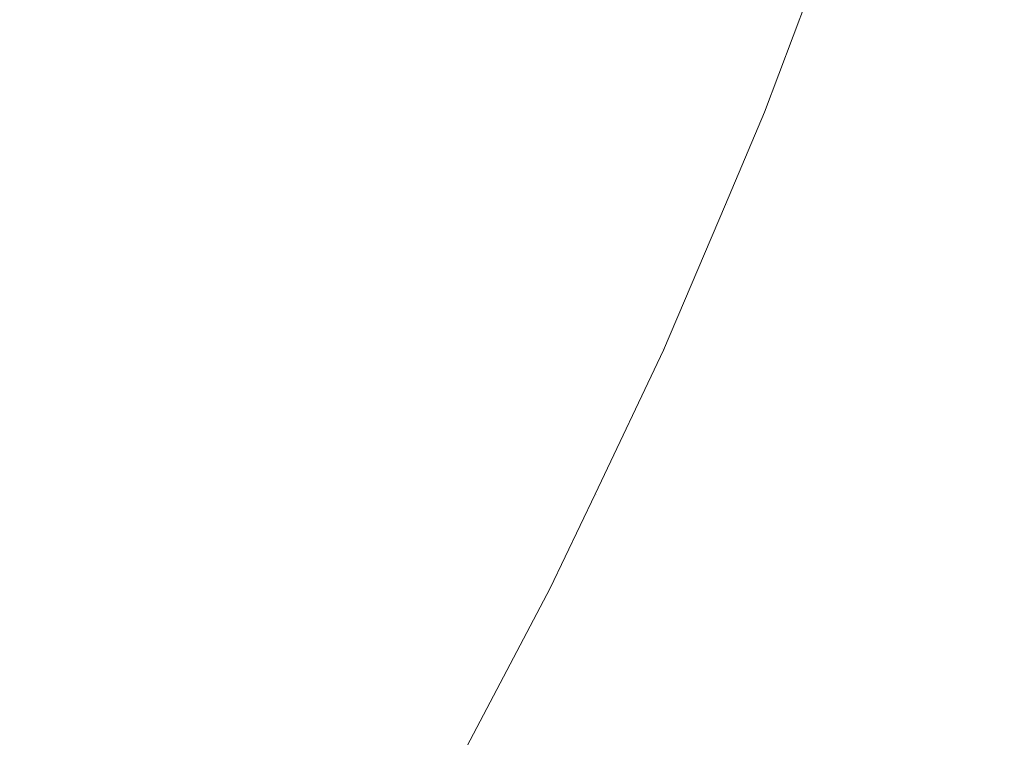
# Model space of a CAD drawing. Header units: centimetres. Extents: x -35.1 to 36.2, y 3.4 to 5.2.
# Tile 244 of 256: x 12.2371 to 12.2637, y 3.826 to 3.8453. Entities that reach past the tile are written whole.
import ezdxf

# ---------------------------------------------------------------- set-up
doc = ezdxf.new("R2010")
doc.units = ezdxf.units.CM
doc.header["$LTSCALE"] = 2.54
doc.layers.add('Lucido design-1', color=7, linetype='Continuous')

# ---------------------------------------------------------------- blocks, each defined once
blk = doc.blocks.new('Gruppo-4-1')
at = {"color": 7, "linetype": 'Continuous', "lineweight": 9}
blk.add_3dface([(-34.952766, 5.100212, -1872.215514), (-34.952766, 3.500212, -1872.215514), (36.079692, 3.500212, -1872.215514), (36.079692, 5.100212, -1872.215514)], dxfattribs=at)
for points, invisible_edges in [([(36.079692, 5.100212, -1873.015514), (36.079692, 3.500212, -1873.015514), (12.189936, 3.635582, -1873.015514), (12.20771, 3.643118, -1873.015514)], 10), ([(36.079692, 5.100212, -1873.015514), (12.20771, 3.643118, -1873.015514), (12.224572, 3.651133, -1873.015514)], 9), ([(36.079692, 5.100212, -1873.015514), (12.224572, 3.651133, -1873.015514), (12.22936, 3.653664, -1873.015514)], 9), ([(12.22936, 3.653664, -1873.015514), (12.240507, 3.659557, -1873.015514), (36.079692, 5.100212, -1873.015514)], 10), ([(36.079692, 5.100212, -1873.015514), (12.240507, 3.659557, -1873.015514), (12.255509, 3.668325, -1873.015514)], 9), ([(36.079692, 5.100212, -1873.015514), (12.255509, 3.668325, -1873.015514), (12.269585, 3.677377, -1873.015514)], 9), ([(12.253283, 3.849223, -1872.685667), (12.254184, 3.849041, -1872.687998), (12.252776, 3.845293, -1872.687998), (12.251879, 3.845488, -1872.685667)], 15), ([(12.253594, 3.845114, -1872.690331), (12.252776, 3.845293, -1872.687998), (12.254184, 3.849041, -1872.687998), (12.255007, 3.848875, -1872.690331)], 15), ([(12.255007, 3.848875, -1872.690331), (12.255752, 3.848724, -1872.692664), (12.254335, 3.844953, -1872.692664), (12.253594, 3.845114, -1872.690331)], 15), ([(12.235365, 3.845233, -1872.660793), (12.2368, 3.848776, -1872.660793), (12.238562, 3.848392, -1872.662952), (12.237117, 3.844823, -1872.662952)], 15), ([(12.255, 3.844808, -1872.694993), (12.254335, 3.844953, -1872.692664), (12.255752, 3.848724, -1872.692664), (12.256421, 3.848589, -1872.694993)], 15), ([(12.237117, 3.844823, -1872.662952), (12.238562, 3.848392, -1872.662952), (12.240248, 3.848024, -1872.665138), (12.238792, 3.84443, -1872.665138)], 15), ([(12.256421, 3.848589, -1872.694993), (12.257013, 3.84847, -1872.697318), (12.255589, 3.844679, -1872.697318), (12.255, 3.844808, -1872.694993)], 15), ([(12.256104, 3.844567, -1872.699636), (12.255589, 3.844679, -1872.697318), (12.257013, 3.84847, -1872.697318), (12.257531, 3.848365, -1872.699636)], 15), ([(12.257531, 3.848365, -1872.699636), (12.257975, 3.848275, -1872.701944), (12.256545, 3.844471, -1872.701944), (12.256104, 3.844567, -1872.699636)], 15), ([(12.256914, 3.84439, -1872.704243), (12.256545, 3.844471, -1872.701944), (12.257975, 3.848275, -1872.701944), (12.258346, 3.8482, -1872.704243)], 15), ([(12.258346, 3.8482, -1872.704243), (12.258647, 3.84814, -1872.706529), (12.257213, 3.844325, -1872.706529), (12.256914, 3.84439, -1872.704243)], 15), ([(12.257443, 3.844275, -1872.7088), (12.257213, 3.844325, -1872.706529), (12.258647, 3.84814, -1872.706529), (12.258878, 3.848093, -1872.7088)], 15), ([(12.258878, 3.848093, -1872.7088), (12.259041, 3.84806, -1872.711056), (12.257605, 3.84424, -1872.711056), (12.257443, 3.844275, -1872.7088)], 15), ([(12.238792, 3.84443, -1872.665138), (12.240248, 3.848024, -1872.665138), (12.241856, 3.847674, -1872.66735), (12.240391, 3.844055, -1872.66735)], 15), ([(12.257749, 3.844209, -1872.917089), (12.257193, 3.842847, -1872.915514), (12.259149, 3.848042, -1872.915514), (12.259185, 3.848031, -1872.917089)], 13), ([(12.259149, 3.848042, -1872.915514), (12.257193, 3.842847, -1872.915514), (12.257193, 3.842847, -1872.715514), (12.259149, 3.848042, -1872.715514)], 10), ([(12.259137, 3.848041, -1872.713294), (12.259149, 3.848042, -1872.715514), (12.257193, 3.842847, -1872.715514), (12.257701, 3.844219, -1872.713294)], 13), ([(12.257701, 3.844219, -1872.713294), (12.257605, 3.84424, -1872.711056), (12.259041, 3.84806, -1872.711056), (12.259137, 3.848041, -1872.713294)], 15), ([(12.259185, 3.848031, -1872.917089), (12.259234, 3.848021, -1872.918688), (12.257797, 3.844198, -1872.918688), (12.257749, 3.844209, -1872.917089)], 15), ([(12.257881, 3.84418, -1872.920311), (12.257797, 3.844198, -1872.918688), (12.259234, 3.848021, -1872.918688), (12.259318, 3.848004, -1872.920311)], 15), ([(12.259318, 3.848004, -1872.920311), (12.259438, 3.84798, -1872.921959), (12.258, 3.844154, -1872.921959), (12.257881, 3.84418, -1872.920311)], 15), ([(12.258156, 3.84412, -1872.923631), (12.258, 3.844154, -1872.921959), (12.259438, 3.84798, -1872.921959), (12.259595, 3.847948, -1872.923631)], 15), ([(12.259595, 3.847948, -1872.923631), (12.259792, 3.847908, -1872.925326), (12.258353, 3.844077, -1872.925326), (12.258156, 3.84412, -1872.923631)], 15), ([(12.258589, 3.844025, -1872.927046), (12.258353, 3.844077, -1872.925326), (12.259792, 3.847908, -1872.925326), (12.260031, 3.84786, -1872.927046)], 15), ([(12.260031, 3.84786, -1872.927046), (12.260312, 3.847803, -1872.928788), (12.258869, 3.843964, -1872.928788), (12.258589, 3.844025, -1872.927046)], 15), ([(12.240391, 3.844055, -1872.66735), (12.241856, 3.847674, -1872.66735), (12.243386, 3.84734, -1872.669585), (12.241912, 3.843698, -1872.669585)], 15), ([(12.259194, 3.843894, -1872.930554), (12.258869, 3.843964, -1872.928788), (12.260312, 3.847803, -1872.928788), (12.260638, 3.847737, -1872.930554)], 15), ([(12.260638, 3.847737, -1872.930554), (12.261011, 3.847662, -1872.932342), (12.259564, 3.843813, -1872.932342), (12.259194, 3.843894, -1872.930554)], 15), ([(12.259983, 3.843721, -1872.934153), (12.259564, 3.843813, -1872.932342), (12.261011, 3.847662, -1872.932342), (12.261432, 3.847577, -1872.934153)], 15), ([(12.261432, 3.847577, -1872.934153), (12.261904, 3.847482, -1872.935985), (12.260452, 3.843619, -1872.935985), (12.259983, 3.843721, -1872.934153)], 15), ([(12.243355, 3.84336, -1872.67184), (12.241912, 3.843698, -1872.669585), (12.243386, 3.84734, -1872.669585), (12.244838, 3.847024, -1872.67184)], 15), ([(12.260973, 3.843505, -1872.937837), (12.260452, 3.843619, -1872.935985), (12.261904, 3.847482, -1872.935985), (12.262428, 3.847376, -1872.937837)], 15), ([(12.262428, 3.847376, -1872.937837), (12.263006, 3.847259, -1872.939711), (12.261549, 3.84338, -1872.939711), (12.260973, 3.843505, -1872.937837)], 15), ([(12.244838, 3.847024, -1872.67184), (12.24621, 3.846724, -1872.674113), (12.244719, 3.84304, -1872.674113), (12.243355, 3.84336, -1872.67184)], 15), ([(12.26218, 3.843242, -1872.941603), (12.261549, 3.84338, -1872.939711), (12.263006, 3.847259, -1872.939711), (12.263641, 3.847131, -1872.941603)], 15), ([(12.263641, 3.847131, -1872.941603), (12.264335, 3.846991, -1872.943514), (12.26287, 3.843092, -1872.943514), (12.26218, 3.843242, -1872.941603)], 15), ([(12.263619, 3.842929, -1872.945443), (12.26287, 3.843092, -1872.943514), (12.264335, 3.846991, -1872.943514), (12.265088, 3.846838, -1872.945443)], 15), ([(12.265088, 3.846838, -1872.945443), (12.265905, 3.846673, -1872.947388), (12.264431, 3.842752, -1872.947388), (12.263619, 3.842929, -1872.945443)], 15), ([(12.246004, 3.842739, -1872.676402), (12.244719, 3.84304, -1872.674113), (12.24621, 3.846724, -1872.674113), (12.247503, 3.846442, -1872.676402)], 15), ([(12.247503, 3.846442, -1872.676402), (12.248716, 3.846178, -1872.678705), (12.247209, 3.842456, -1872.678705), (12.246004, 3.842739, -1872.676402)], 15), ([(12.248336, 3.842192, -1872.681018), (12.247209, 3.842456, -1872.678705), (12.248716, 3.846178, -1872.678705), (12.24985, 3.845931, -1872.681018)], 15), ([(12.24985, 3.845931, -1872.681018), (12.250904, 3.845701, -1872.683339), (12.249384, 3.841946, -1872.683339), (12.248336, 3.842192, -1872.681018)], 15), ([(12.250353, 3.841719, -1872.685667), (12.249384, 3.841946, -1872.683339), (12.250904, 3.845701, -1872.683339), (12.251879, 3.845488, -1872.685667)], 15), ([(12.251879, 3.845488, -1872.685667), (12.252776, 3.845293, -1872.687998), (12.251244, 3.84151, -1872.687998), (12.250353, 3.841719, -1872.685667)], 15), ([(12.252058, 3.841319, -1872.690331), (12.251244, 3.84151, -1872.687998), (12.252776, 3.845293, -1872.687998), (12.253594, 3.845114, -1872.690331)], 15), ([(12.253594, 3.845114, -1872.690331), (12.254335, 3.844953, -1872.692664), (12.252794, 3.841147, -1872.692664), (12.252058, 3.841319, -1872.690331)], 15), ([(12.253455, 3.840992, -1872.694993), (12.252794, 3.841147, -1872.692664), (12.254335, 3.844953, -1872.692664), (12.255, 3.844808, -1872.694993)], 15), ([(12.238792, 3.84443, -1872.665138), (12.237216, 3.840804, -1872.665138), (12.235552, 3.841223, -1872.662952), (12.237117, 3.844823, -1872.662952)], 15), ([(12.255, 3.844808, -1872.694993), (12.255589, 3.844679, -1872.697318), (12.25404, 3.840854, -1872.697318), (12.253455, 3.840992, -1872.694993)], 15), ([(12.254552, 3.840734, -1872.699636), (12.25404, 3.840854, -1872.697318), (12.255589, 3.844679, -1872.697318), (12.256104, 3.844567, -1872.699636)], 15), ([(12.240391, 3.844055, -1872.66735), (12.238804, 3.840405, -1872.66735), (12.237216, 3.840804, -1872.665138), (12.238792, 3.84443, -1872.665138)], 15), ([(12.256104, 3.844567, -1872.699636), (12.256545, 3.844471, -1872.701944), (12.254991, 3.840632, -1872.701944), (12.254552, 3.840734, -1872.699636)], 15), ([(12.255358, 3.840545, -1872.704243), (12.254991, 3.840632, -1872.701944), (12.256545, 3.844471, -1872.701944), (12.256914, 3.84439, -1872.704243)], 15), ([(12.256914, 3.84439, -1872.704243), (12.257213, 3.844325, -1872.706529), (12.255655, 3.840476, -1872.706529), (12.255358, 3.840545, -1872.704243)], 15), ([(12.255883, 3.840422, -1872.7088), (12.255655, 3.840476, -1872.706529), (12.257213, 3.844325, -1872.706529), (12.257443, 3.844275, -1872.7088)], 15), ([(12.257443, 3.844275, -1872.7088), (12.257605, 3.84424, -1872.711056), (12.256044, 3.840385, -1872.711056), (12.255883, 3.840422, -1872.7088)], 15), ([(12.25614, 3.840362, -1872.713294), (12.256044, 3.840385, -1872.711056), (12.257605, 3.84424, -1872.711056), (12.257701, 3.844219, -1872.713294)], 15), ([(12.25614, 3.840362, -1872.713294), (12.257701, 3.844219, -1872.713294), (12.257193, 3.842847, -1872.715514)], 11), ([(12.257749, 3.844209, -1872.917089), (12.257797, 3.844198, -1872.918688), (12.256236, 3.84034, -1872.918688), (12.256187, 3.840351, -1872.917089)], 15), ([(12.257193, 3.842847, -1872.915514), (12.257749, 3.844209, -1872.917089), (12.256187, 3.840351, -1872.917089)], 11), ([(12.256318, 3.84032, -1872.920311), (12.256236, 3.84034, -1872.918688), (12.257797, 3.844198, -1872.918688), (12.257881, 3.84418, -1872.920311)], 15), ([(12.257881, 3.84418, -1872.920311), (12.258, 3.844154, -1872.921959), (12.256437, 3.840293, -1872.921959), (12.256318, 3.84032, -1872.920311)], 15), ([(12.256592, 3.840256, -1872.923631), (12.256437, 3.840293, -1872.921959), (12.258, 3.844154, -1872.921959), (12.258156, 3.84412, -1872.923631)], 15), ([(12.258156, 3.84412, -1872.923631), (12.258353, 3.844077, -1872.925326), (12.256787, 3.84021, -1872.925326), (12.256592, 3.840256, -1872.923631)], 15), ([(12.241912, 3.843698, -1872.669585), (12.240315, 3.840025, -1872.669585), (12.238804, 3.840405, -1872.66735), (12.240391, 3.844055, -1872.66735)], 15), ([(12.257023, 3.840155, -1872.927046), (12.256787, 3.84021, -1872.925326), (12.258353, 3.844077, -1872.925326), (12.258589, 3.844025, -1872.927046)], 15), ([(12.258589, 3.844025, -1872.927046), (12.258869, 3.843964, -1872.928788), (12.257301, 3.84009, -1872.928788), (12.257023, 3.840155, -1872.927046)], 15), ([(12.257623, 3.840014, -1872.930554), (12.257301, 3.84009, -1872.928788), (12.258869, 3.843964, -1872.928788), (12.259194, 3.843894, -1872.930554)], 15), ([(12.259194, 3.843894, -1872.930554), (12.259564, 3.843813, -1872.932342), (12.257992, 3.839928, -1872.932342), (12.257623, 3.840014, -1872.930554)], 15), ([(12.241748, 3.839665, -1872.67184), (12.240315, 3.840025, -1872.669585), (12.241912, 3.843698, -1872.669585), (12.243355, 3.84336, -1872.67184)], 15), ([(12.258408, 3.83983, -1872.934153), (12.257992, 3.839928, -1872.932342), (12.259564, 3.843813, -1872.932342), (12.259983, 3.843721, -1872.934153)], 15), ([(12.259983, 3.843721, -1872.934153), (12.260452, 3.843619, -1872.935985), (12.258874, 3.839721, -1872.935985), (12.258408, 3.83983, -1872.934153)], 15), ([(12.259392, 3.839599, -1872.937837), (12.258874, 3.839721, -1872.935985), (12.260452, 3.843619, -1872.935985), (12.260973, 3.843505, -1872.937837)], 15), ([(12.243355, 3.84336, -1872.67184), (12.244719, 3.84304, -1872.674113), (12.243103, 3.839324, -1872.674113), (12.241748, 3.839665, -1872.67184)], 15), ([(12.260973, 3.843505, -1872.937837), (12.261549, 3.84338, -1872.939711), (12.259964, 3.839465, -1872.939711), (12.259392, 3.839599, -1872.937837)], 15), ([(12.260592, 3.839318, -1872.941603), (12.259964, 3.839465, -1872.939711), (12.261549, 3.84338, -1872.939711), (12.26218, 3.843242, -1872.941603)], 15), ([(12.24438, 3.839003, -1872.676402), (12.243103, 3.839324, -1872.674113), (12.244719, 3.84304, -1872.674113), (12.246004, 3.842739, -1872.676402)], 15), ([(12.26218, 3.843242, -1872.941603), (12.26287, 3.843092, -1872.943514), (12.261277, 3.839158, -1872.943514), (12.260592, 3.839318, -1872.941603)], 15), ([(12.262022, 3.838983, -1872.945443), (12.261277, 3.839158, -1872.943514), (12.26287, 3.843092, -1872.943514), (12.263619, 3.842929, -1872.945443)], 15), ([(12.256187, 3.840351, -1872.917089), (12.256139, 3.840368, -1872.915514), (12.257193, 3.842847, -1872.915514)], 9), ([(12.256139, 3.840368, -1872.715514), (12.257193, 3.842847, -1872.715514), (12.257193, 3.842847, -1872.915514), (12.256139, 3.840368, -1872.915514)], 10), ([(12.257193, 3.842847, -1872.715514), (12.256139, 3.840368, -1872.715514), (12.25614, 3.840362, -1872.713294)], 10), ([(12.263619, 3.842929, -1872.945443), (12.264431, 3.842752, -1872.947388), (12.262829, 3.838794, -1872.947388), (12.262022, 3.838983, -1872.945443)], 15), ([(12.246004, 3.842739, -1872.676402), (12.247209, 3.842456, -1872.678705), (12.245578, 3.838702, -1872.678705), (12.24438, 3.839003, -1872.676402)], 15), ([(12.263699, 3.83859, -1872.949348), (12.262829, 3.838794, -1872.947388), (12.264431, 3.842752, -1872.947388), (12.265307, 3.842561, -1872.949348)], 15), ([(12.246697, 3.838421, -1872.681018), (12.245578, 3.838702, -1872.678705), (12.247209, 3.842456, -1872.678705), (12.248336, 3.842192, -1872.681018)], 15), ([(12.248336, 3.842192, -1872.681018), (12.249384, 3.841946, -1872.683339), (12.247738, 3.838159, -1872.683339), (12.246697, 3.838421, -1872.681018)], 15), ([(12.248701, 3.837917, -1872.685667), (12.247738, 3.838159, -1872.683339), (12.249384, 3.841946, -1872.683339), (12.250353, 3.841719, -1872.685667)], 15), ([(12.250353, 3.841719, -1872.685667), (12.251244, 3.84151, -1872.687998), (12.249586, 3.837695, -1872.687998), (12.248701, 3.837917, -1872.685667)], 15), ([(12.250394, 3.837492, -1872.690331), (12.249586, 3.837695, -1872.687998), (12.251244, 3.84151, -1872.687998), (12.252058, 3.841319, -1872.690331)], 15), ([(12.233864, 3.837594, -1872.662952), (12.235552, 3.841223, -1872.662952), (12.237216, 3.840804, -1872.665138), (12.235516, 3.83715, -1872.665138)], 15), ([(12.252058, 3.841319, -1872.690331), (12.252794, 3.841147, -1872.692664), (12.251126, 3.837308, -1872.692664), (12.250394, 3.837492, -1872.690331)], 15), ([(12.251782, 3.837143, -1872.694993), (12.251126, 3.837308, -1872.692664), (12.252794, 3.841147, -1872.692664), (12.253455, 3.840992, -1872.694993)], 15), ([(12.253455, 3.840992, -1872.694993), (12.25404, 3.840854, -1872.697318), (12.252363, 3.836997, -1872.697318), (12.251782, 3.837143, -1872.694993)], 15), ([(12.235516, 3.83715, -1872.665138), (12.237216, 3.840804, -1872.665138), (12.238804, 3.840405, -1872.66735), (12.237093, 3.836726, -1872.66735)], 15), ([(12.252872, 3.836869, -1872.699636), (12.252363, 3.836997, -1872.697318), (12.25404, 3.840854, -1872.697318), (12.254552, 3.840734, -1872.699636)], 15), ([(12.254552, 3.840734, -1872.699636), (12.254991, 3.840632, -1872.701944), (12.253307, 3.836759, -1872.701944), (12.252872, 3.836869, -1872.699636)], 15), ([(12.237093, 3.836726, -1872.66735), (12.238804, 3.840405, -1872.66735), (12.240315, 3.840025, -1872.669585), (12.238593, 3.836323, -1872.669585)], 15), ([(12.253672, 3.836668, -1872.704243), (12.253307, 3.836759, -1872.701944), (12.254991, 3.840632, -1872.701944), (12.255358, 3.840545, -1872.704243)], 15), ([(12.255358, 3.840545, -1872.704243), (12.255655, 3.840476, -1872.706529), (12.253967, 3.836593, -1872.706529), (12.253672, 3.836668, -1872.704243)], 15), ([(12.254194, 3.836536, -1872.7088), (12.253967, 3.836593, -1872.706529), (12.255655, 3.840476, -1872.706529), (12.255883, 3.840422, -1872.7088)], 15), ([(12.255883, 3.840422, -1872.7088), (12.256044, 3.840385, -1872.711056), (12.254354, 3.836496, -1872.711056), (12.254194, 3.836536, -1872.7088)], 15), ([(12.254449, 3.836472, -1872.713294), (12.254354, 3.836496, -1872.711056), (12.256044, 3.840385, -1872.711056), (12.25614, 3.840362, -1872.713294)], 15), ([(12.256139, 3.840368, -1872.715514), (12.25447, 3.836441, -1872.715514), (12.254449, 3.836472, -1872.713294)], 10), ([(12.254449, 3.836472, -1872.713294), (12.25614, 3.840362, -1872.713294), (12.256139, 3.840368, -1872.715514)], 11), ([(12.254496, 3.83646, -1872.917089), (12.25447, 3.836441, -1872.915514), (12.256139, 3.840368, -1872.915514)], 9), ([(12.256139, 3.840368, -1872.915514), (12.25447, 3.836441, -1872.915514), (12.25447, 3.836441, -1872.715514), (12.256139, 3.840368, -1872.715514)], 10), ([(12.256139, 3.840368, -1872.915514), (12.256187, 3.840351, -1872.917089), (12.254496, 3.83646, -1872.917089)], 11), ([(12.256187, 3.840351, -1872.917089), (12.256236, 3.84034, -1872.918688), (12.254544, 3.836448, -1872.918688), (12.254496, 3.83646, -1872.917089)], 15), ([(12.254626, 3.836428, -1872.920311), (12.254544, 3.836448, -1872.918688), (12.256236, 3.84034, -1872.918688), (12.256318, 3.84032, -1872.920311)], 15), ([(12.256318, 3.84032, -1872.920311), (12.256437, 3.840293, -1872.921959), (12.254744, 3.836398, -1872.921959), (12.254626, 3.836428, -1872.920311)], 15), ([(12.254899, 3.836359, -1872.923631), (12.254744, 3.836398, -1872.921959), (12.256437, 3.840293, -1872.921959), (12.256592, 3.840256, -1872.923631)], 15), ([(12.256592, 3.840256, -1872.923631), (12.256787, 3.84021, -1872.925326), (12.255092, 3.836311, -1872.925326), (12.254899, 3.836359, -1872.923631)], 15), ([(12.255326, 3.836252, -1872.927046), (12.255092, 3.836311, -1872.925326), (12.256787, 3.84021, -1872.925326), (12.257023, 3.840155, -1872.927046)], 15), ([(12.257023, 3.840155, -1872.927046), (12.257301, 3.84009, -1872.928788), (12.255602, 3.836182, -1872.928788), (12.255326, 3.836252, -1872.927046)], 15), ([(12.240015, 3.835941, -1872.67184), (12.238593, 3.836323, -1872.669585), (12.240315, 3.840025, -1872.669585), (12.241748, 3.839665, -1872.67184)], 15), ([(12.255922, 3.836102, -1872.930554), (12.255602, 3.836182, -1872.928788), (12.257301, 3.84009, -1872.928788), (12.257623, 3.840014, -1872.930554)], 15), ([(12.257623, 3.840014, -1872.930554), (12.257992, 3.839928, -1872.932342), (12.256288, 3.83601, -1872.932342), (12.255922, 3.836102, -1872.930554)], 15), ([(12.256702, 3.835906, -1872.934153), (12.256288, 3.83601, -1872.932342), (12.257992, 3.839928, -1872.932342), (12.258408, 3.83983, -1872.934153)], 15), ([(12.241748, 3.839665, -1872.67184), (12.243103, 3.839324, -1872.674113), (12.241361, 3.835579, -1872.674113), (12.240015, 3.835941, -1872.67184)], 15), ([(12.258408, 3.83983, -1872.934153), (12.258874, 3.839721, -1872.935985), (12.257165, 3.835789, -1872.935985), (12.256702, 3.835906, -1872.934153)], 15), ([(12.25768, 3.83566, -1872.937837), (12.257165, 3.835789, -1872.935985), (12.258874, 3.839721, -1872.935985), (12.259392, 3.839599, -1872.937837)], 15), ([(12.259392, 3.839599, -1872.937837), (12.259964, 3.839465, -1872.939711), (12.258248, 3.835517, -1872.939711), (12.25768, 3.83566, -1872.937837)], 15), ([(12.242628, 3.835239, -1872.676402), (12.241361, 3.835579, -1872.674113), (12.243103, 3.839324, -1872.674113), (12.24438, 3.839003, -1872.676402)], 15), ([(12.258871, 3.835361, -1872.941603), (12.258248, 3.835517, -1872.939711), (12.259964, 3.839465, -1872.939711), (12.260592, 3.839318, -1872.941603)], 15), ([(12.260592, 3.839318, -1872.941603), (12.261277, 3.839158, -1872.943514), (12.259552, 3.835189, -1872.943514), (12.258871, 3.835361, -1872.941603)], 15), ([(12.260292, 3.835003, -1872.945443), (12.259552, 3.835189, -1872.943514), (12.261277, 3.839158, -1872.943514), (12.262022, 3.838983, -1872.945443)], 15), ([(12.24438, 3.839003, -1872.676402), (12.245578, 3.838702, -1872.678705), (12.243817, 3.834919, -1872.678705), (12.242628, 3.835239, -1872.676402)], 15), ([(12.262022, 3.838983, -1872.945443), (12.262829, 3.838794, -1872.947388), (12.261093, 3.834802, -1872.947388), (12.260292, 3.835003, -1872.945443)], 15), ([(12.261958, 3.834585, -1872.949348), (12.261093, 3.834802, -1872.947388), (12.262829, 3.838794, -1872.947388), (12.263699, 3.83859, -1872.949348)], 15), ([(12.244928, 3.83462, -1872.681018), (12.243817, 3.834919, -1872.678705), (12.245578, 3.838702, -1872.678705), (12.246697, 3.838421, -1872.681018)], 15), ([(12.263699, 3.83859, -1872.949348), (12.264635, 3.83837, -1872.951323), (12.262888, 3.834351, -1872.951323), (12.261958, 3.834585, -1872.949348)], 15), ([(12.246697, 3.838421, -1872.681018), (12.247738, 3.838159, -1872.683339), (12.245962, 3.834342, -1872.683339), (12.244928, 3.83462, -1872.681018)], 15), ([(12.263886, 3.8341, -1872.953311), (12.262888, 3.834351, -1872.951323), (12.264635, 3.83837, -1872.951323), (12.26564, 3.838135, -1872.953311)], 15), ([(12.246918, 3.834086, -1872.685667), (12.245962, 3.834342, -1872.683339), (12.247738, 3.838159, -1872.683339), (12.248701, 3.837917, -1872.685667)], 15), ([(12.248701, 3.837917, -1872.685667), (12.249586, 3.837695, -1872.687998), (12.247796, 3.833849, -1872.687998), (12.246918, 3.834086, -1872.685667)], 15), ([(12.248599, 3.833634, -1872.690331), (12.247796, 3.833849, -1872.687998), (12.249586, 3.837695, -1872.687998), (12.250394, 3.837492, -1872.690331)], 15), ([(12.250394, 3.837492, -1872.690331), (12.251126, 3.837308, -1872.692664), (12.249325, 3.833438, -1872.692664), (12.248599, 3.833634, -1872.690331)], 15), ([(12.249977, 3.833263, -1872.694993), (12.249325, 3.833438, -1872.692664), (12.251126, 3.837308, -1872.692664), (12.251782, 3.837143, -1872.694993)], 15), ([(12.251782, 3.837143, -1872.694993), (12.252363, 3.836997, -1872.697318), (12.250554, 3.833108, -1872.697318), (12.249977, 3.833263, -1872.694993)], 15), ([(12.251059, 3.832973, -1872.699636), (12.250554, 3.833108, -1872.697318), (12.252363, 3.836997, -1872.697318), (12.252872, 3.836869, -1872.699636)], 15), ([(12.238593, 3.836323, -1872.669585), (12.23674, 3.832594, -1872.669585), (12.235251, 3.833021, -1872.66735), (12.237093, 3.836726, -1872.66735)], 15), ([(12.252872, 3.836869, -1872.699636), (12.253307, 3.836759, -1872.701944), (12.251491, 3.832856, -1872.701944), (12.251059, 3.832973, -1872.699636)], 15), ([(12.251853, 3.832759, -1872.704243), (12.251491, 3.832856, -1872.701944), (12.253307, 3.836759, -1872.701944), (12.253672, 3.836668, -1872.704243)], 15), ([(12.253672, 3.836668, -1872.704243), (12.253967, 3.836593, -1872.706529), (12.252146, 3.83268, -1872.706529), (12.251853, 3.832759, -1872.704243)], 15), ([(12.252372, 3.83262, -1872.7088), (12.252146, 3.83268, -1872.706529), (12.253967, 3.836593, -1872.706529), (12.254194, 3.836536, -1872.7088)], 15), ([(12.254194, 3.836536, -1872.7088), (12.254354, 3.836496, -1872.711056), (12.25253, 3.832577, -1872.711056), (12.252372, 3.83262, -1872.7088)], 15), ([(12.252625, 3.832552, -1872.713294), (12.25253, 3.832577, -1872.711056), (12.254354, 3.836496, -1872.711056), (12.254449, 3.836472, -1872.713294)], 15), ([(12.252671, 3.832539, -1872.917089), (12.252624, 3.832559, -1872.915514), (12.25447, 3.836441, -1872.915514)], 9), ([(12.252624, 3.832559, -1872.715514), (12.25447, 3.836441, -1872.715514), (12.25447, 3.836441, -1872.915514), (12.252624, 3.832559, -1872.915514)], 10), ([(12.25447, 3.836441, -1872.715514), (12.252624, 3.832559, -1872.715514), (12.252625, 3.832552, -1872.713294)], 10), ([(12.252625, 3.832552, -1872.713294), (12.254449, 3.836472, -1872.713294), (12.25447, 3.836441, -1872.715514)], 11), ([(12.254496, 3.83646, -1872.917089), (12.254544, 3.836448, -1872.918688), (12.252719, 3.832526, -1872.918688), (12.252671, 3.832539, -1872.917089)], 15), ([(12.25447, 3.836441, -1872.915514), (12.254496, 3.83646, -1872.917089), (12.252671, 3.832539, -1872.917089)], 11), ([(12.2528, 3.832504, -1872.920311), (12.252719, 3.832526, -1872.918688), (12.254544, 3.836448, -1872.918688), (12.254626, 3.836428, -1872.920311)], 15), ([(12.254626, 3.836428, -1872.920311), (12.254744, 3.836398, -1872.921959), (12.252917, 3.832473, -1872.921959), (12.2528, 3.832504, -1872.920311)], 15), ([(12.238151, 3.83219, -1872.67184), (12.23674, 3.832594, -1872.669585), (12.238593, 3.836323, -1872.669585), (12.240015, 3.835941, -1872.67184)], 15), ([(12.253071, 3.832432, -1872.923631), (12.252917, 3.832473, -1872.921959), (12.254744, 3.836398, -1872.921959), (12.254899, 3.836359, -1872.923631)], 15), ([(12.254899, 3.836359, -1872.923631), (12.255092, 3.836311, -1872.925326), (12.253263, 3.83238, -1872.925326), (12.253071, 3.832432, -1872.923631)], 15), ([(12.253495, 3.832318, -1872.927046), (12.253263, 3.83238, -1872.925326), (12.255092, 3.836311, -1872.925326), (12.255326, 3.836252, -1872.927046)], 15), ([(12.255326, 3.836252, -1872.927046), (12.255602, 3.836182, -1872.928788), (12.25377, 3.832244, -1872.928788), (12.253495, 3.832318, -1872.927046)], 15), ([(12.254087, 3.832158, -1872.930554), (12.25377, 3.832244, -1872.928788), (12.255602, 3.836182, -1872.928788), (12.255922, 3.836102, -1872.930554)], 15), ([(12.240015, 3.835941, -1872.67184), (12.241361, 3.835579, -1872.674113), (12.239486, 3.831807, -1872.674113), (12.238151, 3.83219, -1872.67184)], 15), ([(12.255922, 3.836102, -1872.930554), (12.256288, 3.83601, -1872.932342), (12.254451, 3.832061, -1872.932342), (12.254087, 3.832158, -1872.930554)], 15), ([(12.254861, 3.83195, -1872.934153), (12.254451, 3.832061, -1872.932342), (12.256288, 3.83601, -1872.932342), (12.256702, 3.835906, -1872.934153)], 15), ([(12.256702, 3.835906, -1872.934153), (12.257165, 3.835789, -1872.935985), (12.255321, 3.831827, -1872.935985), (12.254861, 3.83195, -1872.934153)], 15), ([(12.255832, 3.83169, -1872.937837), (12.255321, 3.831827, -1872.935985), (12.257165, 3.835789, -1872.935985), (12.25768, 3.83566, -1872.937837)], 15), ([(12.25768, 3.83566, -1872.937837), (12.258248, 3.835517, -1872.939711), (12.256396, 3.831538, -1872.939711), (12.255832, 3.83169, -1872.937837)], 15), ([(12.240743, 3.831446, -1872.676402), (12.239486, 3.831807, -1872.674113), (12.241361, 3.835579, -1872.674113), (12.242628, 3.835239, -1872.676402)], 15), ([(12.257015, 3.831372, -1872.941603), (12.256396, 3.831538, -1872.939711), (12.258248, 3.835517, -1872.939711), (12.258871, 3.835361, -1872.941603)], 15), ([(12.258871, 3.835361, -1872.941603), (12.259552, 3.835189, -1872.943514), (12.257691, 3.83119, -1872.943514), (12.257015, 3.831372, -1872.941603)], 15), ([(12.242628, 3.835239, -1872.676402), (12.243817, 3.834919, -1872.678705), (12.241923, 3.831108, -1872.678705), (12.240743, 3.831446, -1872.676402)], 15), ([(12.258426, 3.830992, -1872.945443), (12.257691, 3.83119, -1872.943514), (12.259552, 3.835189, -1872.943514), (12.260292, 3.835003, -1872.945443)], 15), ([(12.243026, 3.830792, -1872.681018), (12.241923, 3.831108, -1872.678705), (12.243817, 3.834919, -1872.678705), (12.244928, 3.83462, -1872.681018)], 15), ([(12.260292, 3.835003, -1872.945443), (12.261093, 3.834802, -1872.947388), (12.259221, 3.830779, -1872.947388), (12.258426, 3.830992, -1872.945443)], 15), ([(12.244928, 3.83462, -1872.681018), (12.245962, 3.834342, -1872.683339), (12.244051, 3.830498, -1872.683339), (12.243026, 3.830792, -1872.681018)], 15), ([(12.26008, 3.830548, -1872.949348), (12.259221, 3.830779, -1872.947388), (12.261093, 3.834802, -1872.947388), (12.261958, 3.834585, -1872.949348)], 15), ([(12.261958, 3.834585, -1872.949348), (12.262888, 3.834351, -1872.951323), (12.261003, 3.8303, -1872.951323), (12.26008, 3.830548, -1872.949348)], 15), ([(12.245, 3.830226, -1872.685667), (12.244051, 3.830498, -1872.683339), (12.245962, 3.834342, -1872.683339), (12.246918, 3.834086, -1872.685667)], 15), ([(12.261993, 3.830033, -1872.953311), (12.261003, 3.8303, -1872.951323), (12.262888, 3.834351, -1872.951323), (12.263886, 3.8341, -1872.953311)], 15), ([(12.246918, 3.834086, -1872.685667), (12.247796, 3.833849, -1872.687998), (12.245872, 3.829976, -1872.687998), (12.245, 3.830226, -1872.685667)], 15), ([(12.263886, 3.8341, -1872.953311), (12.264953, 3.833832, -1872.955309), (12.263053, 3.829749, -1872.955309), (12.261993, 3.830033, -1872.953311)], 15), ([(12.246668, 3.829748, -1872.690331), (12.245872, 3.829976, -1872.687998), (12.247796, 3.833849, -1872.687998), (12.248599, 3.833634, -1872.690331)], 15), ([(12.264183, 3.829445, -1872.957318), (12.263053, 3.829749, -1872.955309), (12.264953, 3.833832, -1872.955309), (12.266091, 3.833546, -1872.957318)], 15), ([(12.248599, 3.833634, -1872.690331), (12.249325, 3.833438, -1872.692664), (12.247388, 3.829541, -1872.692664), (12.246668, 3.829748, -1872.690331)], 15), ([(12.248035, 3.829356, -1872.694993), (12.247388, 3.829541, -1872.692664), (12.249325, 3.833438, -1872.692664), (12.249977, 3.833263, -1872.694993)], 15), ([(12.249977, 3.833263, -1872.694993), (12.250554, 3.833108, -1872.697318), (12.248608, 3.829192, -1872.697318), (12.248035, 3.829356, -1872.694993)], 15), ([(12.249108, 3.829048, -1872.699636), (12.248608, 3.829192, -1872.697318), (12.250554, 3.833108, -1872.697318), (12.251059, 3.832973, -1872.699636)], 15), ([(12.251059, 3.832973, -1872.699636), (12.251491, 3.832856, -1872.701944), (12.249538, 3.828925, -1872.701944), (12.249108, 3.829048, -1872.699636)], 15), ([(12.249897, 3.828822, -1872.704243), (12.249538, 3.828925, -1872.701944), (12.251491, 3.832856, -1872.701944), (12.251853, 3.832759, -1872.704243)], 15), ([(12.251853, 3.832759, -1872.704243), (12.252146, 3.83268, -1872.706529), (12.250188, 3.828739, -1872.706529), (12.249897, 3.828822, -1872.704243)], 15), ([(12.236152, 3.828414, -1872.67184), (12.234752, 3.828842, -1872.669585), (12.23674, 3.832594, -1872.669585), (12.238151, 3.83219, -1872.67184)], 15), ([(12.250411, 3.828675, -1872.7088), (12.250188, 3.828739, -1872.706529), (12.252146, 3.83268, -1872.706529), (12.252372, 3.83262, -1872.7088)], 15), ([(12.252372, 3.83262, -1872.7088), (12.25253, 3.832577, -1872.711056), (12.250569, 3.82863, -1872.711056), (12.250411, 3.828675, -1872.7088)], 15), ([(12.250662, 3.828603, -1872.713294), (12.250569, 3.82863, -1872.711056), (12.25253, 3.832577, -1872.711056), (12.252625, 3.832552, -1872.713294)], 15), ([(12.251419, 3.830025, -1872.715514), (12.250662, 3.828603, -1872.713294), (12.252625, 3.832552, -1872.713294)], 11), ([(12.252671, 3.832539, -1872.917089), (12.250708, 3.82859, -1872.917089), (12.251419, 3.830025, -1872.915514)], 11), ([(12.252671, 3.832539, -1872.917089), (12.252719, 3.832526, -1872.918688), (12.250756, 3.828576, -1872.918688), (12.250708, 3.82859, -1872.917089)], 15), ([(12.250837, 3.828553, -1872.920311), (12.250756, 3.828576, -1872.918688), (12.252719, 3.832526, -1872.918688), (12.2528, 3.832504, -1872.920311)], 15), ([(12.2528, 3.832504, -1872.920311), (12.252917, 3.832473, -1872.921959), (12.250953, 3.82852, -1872.921959), (12.250837, 3.828553, -1872.920311)], 15), ([(12.251105, 3.828476, -1872.923631), (12.250953, 3.82852, -1872.921959), (12.252917, 3.832473, -1872.921959), (12.253071, 3.832432, -1872.923631)], 15), ([(12.253071, 3.832432, -1872.923631), (12.253263, 3.83238, -1872.925326), (12.251296, 3.828421, -1872.925326), (12.251105, 3.828476, -1872.923631)], 15), ([(12.251419, 3.830025, -1872.915514), (12.252624, 3.832559, -1872.915514), (12.252671, 3.832539, -1872.917089)], 10), ([(12.252624, 3.832559, -1872.915514), (12.251419, 3.830025, -1872.915514), (12.251419, 3.830025, -1872.715514), (12.252624, 3.832559, -1872.715514)], 10), ([(12.252625, 3.832552, -1872.713294), (12.252624, 3.832559, -1872.715514), (12.251419, 3.830025, -1872.715514)], 9), ([(12.238151, 3.83219, -1872.67184), (12.239486, 3.831807, -1872.674113), (12.237476, 3.82801, -1872.674113), (12.236152, 3.828414, -1872.67184)], 15), ([(12.251526, 3.828355, -1872.927046), (12.251296, 3.828421, -1872.925326), (12.253263, 3.83238, -1872.925326), (12.253495, 3.832318, -1872.927046)], 15), ([(12.253495, 3.832318, -1872.927046), (12.25377, 3.832244, -1872.928788), (12.251798, 3.828277, -1872.928788), (12.251526, 3.828355, -1872.927046)], 15), ([(12.252114, 3.828187, -1872.930554), (12.251798, 3.828277, -1872.928788), (12.25377, 3.832244, -1872.928788), (12.254087, 3.832158, -1872.930554)], 15), ([(12.254087, 3.832158, -1872.930554), (12.254451, 3.832061, -1872.932342), (12.252474, 3.828083, -1872.932342), (12.252114, 3.828187, -1872.930554)], 15), ([(12.252882, 3.827966, -1872.934153), (12.252474, 3.828083, -1872.932342), (12.254451, 3.832061, -1872.932342), (12.254861, 3.83195, -1872.934153)], 15), ([(12.254861, 3.83195, -1872.934153), (12.255321, 3.831827, -1872.935985), (12.253338, 3.827836, -1872.935985), (12.252882, 3.827966, -1872.934153)], 15), ([(12.238723, 3.82763, -1872.676402), (12.237476, 3.82801, -1872.674113), (12.239486, 3.831807, -1872.674113), (12.240743, 3.831446, -1872.676402)], 15), ([(12.253845, 3.82769, -1872.937837), (12.253338, 3.827836, -1872.935985), (12.255321, 3.831827, -1872.935985), (12.255832, 3.83169, -1872.937837)], 15), ([(12.255832, 3.83169, -1872.937837), (12.256396, 3.831538, -1872.939711), (12.254404, 3.82753, -1872.939711), (12.253845, 3.82769, -1872.937837)], 15), ([(12.240743, 3.831446, -1872.676402), (12.241923, 3.831108, -1872.678705), (12.239893, 3.827273, -1872.678705), (12.238723, 3.82763, -1872.676402)], 15), ([(12.255018, 3.827354, -1872.941603), (12.254404, 3.82753, -1872.939711), (12.256396, 3.831538, -1872.939711), (12.257015, 3.831372, -1872.941603)], 15), ([(12.257015, 3.831372, -1872.941603), (12.257691, 3.83119, -1872.943514), (12.255689, 3.827162, -1872.943514), (12.255018, 3.827354, -1872.941603)], 15), ([(12.240986, 3.826939, -1872.681018), (12.239893, 3.827273, -1872.678705), (12.241923, 3.831108, -1872.678705), (12.243026, 3.830792, -1872.681018)], 15), ([(12.256418, 3.826953, -1872.945443), (12.255689, 3.827162, -1872.943514), (12.257691, 3.83119, -1872.943514), (12.258426, 3.830992, -1872.945443)], 15), ([(12.258426, 3.830992, -1872.945443), (12.259221, 3.830779, -1872.947388), (12.257207, 3.826726, -1872.947388), (12.256418, 3.826953, -1872.945443)], 15), ([(12.243026, 3.830792, -1872.681018), (12.244051, 3.830498, -1872.683339), (12.242003, 3.826629, -1872.683339), (12.240986, 3.826939, -1872.681018)], 15), ([(12.258059, 3.826482, -1872.949348), (12.257207, 3.826726, -1872.947388), (12.259221, 3.830779, -1872.947388), (12.26008, 3.830548, -1872.949348)], 15), ([(12.242943, 3.826342, -1872.685667), (12.242003, 3.826629, -1872.683339), (12.244051, 3.830498, -1872.683339), (12.245, 3.830226, -1872.685667)], 15), ([(12.26008, 3.830548, -1872.949348), (12.261003, 3.8303, -1872.951323), (12.258975, 3.826219, -1872.951323), (12.258059, 3.826482, -1872.949348)], 15), ([(12.245, 3.830226, -1872.685667), (12.245872, 3.829976, -1872.687998), (12.243808, 3.826078, -1872.687998), (12.242943, 3.826342, -1872.685667)], 15), ([(12.259958, 3.825938, -1872.953311), (12.258975, 3.826219, -1872.951323), (12.261003, 3.8303, -1872.951323), (12.261993, 3.830033, -1872.953311)], 15), ([(12.244597, 3.825837, -1872.690331), (12.243808, 3.826078, -1872.687998), (12.245872, 3.829976, -1872.687998), (12.246668, 3.829748, -1872.690331)], 15), ([(12.250662, 3.828603, -1872.713294), (12.251419, 3.830025, -1872.715514), (12.24857, 3.824629, -1872.715514), (12.248558, 3.824628, -1872.713294)], 13), ([(12.248604, 3.824614, -1872.917089), (12.24857, 3.824629, -1872.915514), (12.251419, 3.830025, -1872.915514), (12.250708, 3.82859, -1872.917089)], 13), ([(12.24857, 3.824629, -1872.715514), (12.251419, 3.830025, -1872.715514), (12.251419, 3.830025, -1872.915514), (12.24857, 3.824629, -1872.915514)], 10), ([(12.261993, 3.830033, -1872.953311), (12.263053, 3.829749, -1872.955309), (12.261009, 3.825636, -1872.955309), (12.259958, 3.825938, -1872.953311)], 15), ([(12.246668, 3.829748, -1872.690331), (12.247388, 3.829541, -1872.692664), (12.245312, 3.825619, -1872.692664), (12.244597, 3.825837, -1872.690331)], 15), ([(12.245952, 3.825423, -1872.694993), (12.245312, 3.825619, -1872.692664), (12.247388, 3.829541, -1872.692664), (12.248035, 3.829356, -1872.694993)], 15), ([(12.26213, 3.825315, -1872.957318), (12.261009, 3.825636, -1872.955309), (12.263053, 3.829749, -1872.955309), (12.264183, 3.829445, -1872.957318)], 15), ([(12.248035, 3.829356, -1872.694993), (12.248608, 3.829192, -1872.697318), (12.246521, 3.82525, -1872.697318), (12.245952, 3.825423, -1872.694993)], 15), ([(12.264183, 3.829445, -1872.957318), (12.265385, 3.829122, -1872.959334), (12.263323, 3.824973, -1872.959334), (12.26213, 3.825315, -1872.957318)], 15), ([(12.247017, 3.825099, -1872.699636), (12.246521, 3.82525, -1872.697318), (12.248608, 3.829192, -1872.697318), (12.249108, 3.829048, -1872.699636)], 15), ([(12.249108, 3.829048, -1872.699636), (12.249538, 3.828925, -1872.701944), (12.247443, 3.824969, -1872.701944), (12.247017, 3.825099, -1872.699636)], 15), ([(12.264591, 3.82461, -1872.961357), (12.263323, 3.824973, -1872.959334), (12.265385, 3.829122, -1872.959334), (12.266662, 3.828779, -1872.961357)], 15), ([(12.247799, 3.82486, -1872.704243), (12.247443, 3.824969, -1872.701944), (12.249538, 3.828925, -1872.701944), (12.249897, 3.828822, -1872.704243)], 15), ([(12.249897, 3.828822, -1872.704243), (12.250188, 3.828739, -1872.706529), (12.248087, 3.824772, -1872.706529), (12.247799, 3.82486, -1872.704243)], 15), ([(12.248309, 3.824704, -1872.7088), (12.248087, 3.824772, -1872.706529), (12.250188, 3.828739, -1872.706529), (12.250411, 3.828675, -1872.7088)], 15), ([(12.250411, 3.828675, -1872.7088), (12.250569, 3.82863, -1872.711056), (12.248465, 3.824657, -1872.711056), (12.248309, 3.824704, -1872.7088)], 15), ([(12.248558, 3.824628, -1872.713294), (12.248465, 3.824657, -1872.711056), (12.250569, 3.82863, -1872.711056), (12.250662, 3.828603, -1872.713294)], 15), ([(12.250708, 3.82859, -1872.917089), (12.250756, 3.828576, -1872.918688), (12.248651, 3.8246, -1872.918688), (12.248604, 3.824614, -1872.917089)], 15), ([(12.248731, 3.824576, -1872.920311), (12.248651, 3.8246, -1872.918688), (12.250756, 3.828576, -1872.918688), (12.250837, 3.828553, -1872.920311)], 15), ([(12.250837, 3.828553, -1872.920311), (12.250953, 3.82852, -1872.921959), (12.248846, 3.82454, -1872.921959), (12.248731, 3.824576, -1872.920311)], 15), ([(12.248997, 3.824494, -1872.923631), (12.248846, 3.82454, -1872.921959), (12.250953, 3.82852, -1872.921959), (12.251105, 3.828476, -1872.923631)], 15), ([(12.251105, 3.828476, -1872.923631), (12.251296, 3.828421, -1872.925326), (12.249186, 3.824437, -1872.925326), (12.248997, 3.824494, -1872.923631)], 15), ([(12.236152, 3.828414, -1872.67184), (12.237476, 3.82801, -1872.674113), (12.235326, 3.824192, -1872.674113), (12.234014, 3.824618, -1872.67184)], 15), ([(12.249414, 3.824367, -1872.927046), (12.249186, 3.824437, -1872.925326), (12.251296, 3.828421, -1872.925326), (12.251526, 3.828355, -1872.927046)], 15), ([(12.251526, 3.828355, -1872.927046), (12.251798, 3.828277, -1872.928788), (12.249684, 3.824285, -1872.928788), (12.249414, 3.824367, -1872.927046)], 15), ([(12.249997, 3.824189, -1872.930554), (12.249684, 3.824285, -1872.928788), (12.251798, 3.828277, -1872.928788), (12.252114, 3.828187, -1872.930554)], 15), ([(12.252114, 3.828187, -1872.930554), (12.252474, 3.828083, -1872.932342), (12.250354, 3.82408, -1872.932342), (12.249997, 3.824189, -1872.930554)], 15), ([(12.236561, 3.823792, -1872.676402), (12.235326, 3.824192, -1872.674113), (12.237476, 3.82801, -1872.674113), (12.238723, 3.82763, -1872.676402)], 15), ([(12.250758, 3.823957, -1872.934153), (12.250354, 3.82408, -1872.932342), (12.252474, 3.828083, -1872.932342), (12.252882, 3.827966, -1872.934153)], 15), ([(12.252882, 3.827966, -1872.934153), (12.253338, 3.827836, -1872.935985), (12.251211, 3.823819, -1872.935985), (12.250758, 3.823957, -1872.934153)], 15), ([(12.251714, 3.823665, -1872.937837), (12.251211, 3.823819, -1872.935985), (12.253338, 3.827836, -1872.935985), (12.253845, 3.82769, -1872.937837)], 15), ([(12.253845, 3.82769, -1872.937837), (12.254404, 3.82753, -1872.939711), (12.252268, 3.823496, -1872.939711), (12.251714, 3.823665, -1872.937837)], 15), ([(12.238723, 3.82763, -1872.676402), (12.239893, 3.827273, -1872.678705), (12.237721, 3.823416, -1872.678705), (12.236561, 3.823792, -1872.676402)], 15), ([(12.252877, 3.82331, -1872.941603), (12.252268, 3.823496, -1872.939711), (12.254404, 3.82753, -1872.939711), (12.255018, 3.827354, -1872.941603)], 15), ([(12.238804, 3.823064, -1872.681018), (12.237721, 3.823416, -1872.678705), (12.239893, 3.827273, -1872.678705), (12.240986, 3.826939, -1872.681018)], 15), ([(12.255018, 3.827354, -1872.941603), (12.255689, 3.827162, -1872.943514), (12.253542, 3.823107, -1872.943514), (12.252877, 3.82331, -1872.941603)], 15), ([(12.254265, 3.822887, -1872.945443), (12.253542, 3.823107, -1872.943514), (12.255689, 3.827162, -1872.943514), (12.256418, 3.826953, -1872.945443)], 15), ([(12.240986, 3.826939, -1872.681018), (12.242003, 3.826629, -1872.683339), (12.239811, 3.822738, -1872.683339), (12.238804, 3.823064, -1872.681018)], 15), ([(12.256418, 3.826953, -1872.945443), (12.257207, 3.826726, -1872.947388), (12.255048, 3.822648, -1872.947388), (12.254265, 3.822887, -1872.945443)], 15), ([(12.240743, 3.822435, -1872.685667), (12.239811, 3.822738, -1872.683339), (12.242003, 3.826629, -1872.683339), (12.242943, 3.826342, -1872.685667)], 15), ([(12.255892, 3.82239, -1872.949348), (12.255048, 3.822648, -1872.947388), (12.257207, 3.826726, -1872.947388), (12.258059, 3.826482, -1872.949348)], 15), ([(12.242943, 3.826342, -1872.685667), (12.243808, 3.826078, -1872.687998), (12.2416, 3.822158, -1872.687998), (12.240743, 3.822435, -1872.685667)], 15), ([(12.258059, 3.826482, -1872.949348), (12.258975, 3.826219, -1872.951323), (12.256801, 3.822113, -1872.951323), (12.255892, 3.82239, -1872.949348)], 15), ([(12.242382, 3.821904, -1872.690331), (12.2416, 3.822158, -1872.687998), (12.243808, 3.826078, -1872.687998), (12.244597, 3.825837, -1872.690331)], 15), ([(12.257775, 3.821815, -1872.953311), (12.256801, 3.822113, -1872.951323), (12.258975, 3.826219, -1872.951323), (12.259958, 3.825938, -1872.953311)], 15)]:
    blk.add_3dface(points, dxfattribs=dict(at, invisible_edges=invisible_edges))

msp = doc.modelspace()

# ---------------------------------------------------------------- block references
at = {"layer": 'Lucido design-1', "color": 7}
msp.add_blockref('Gruppo-4-1', (0, 0), dxfattribs=at)

doc.saveas('drawing.dxf')
